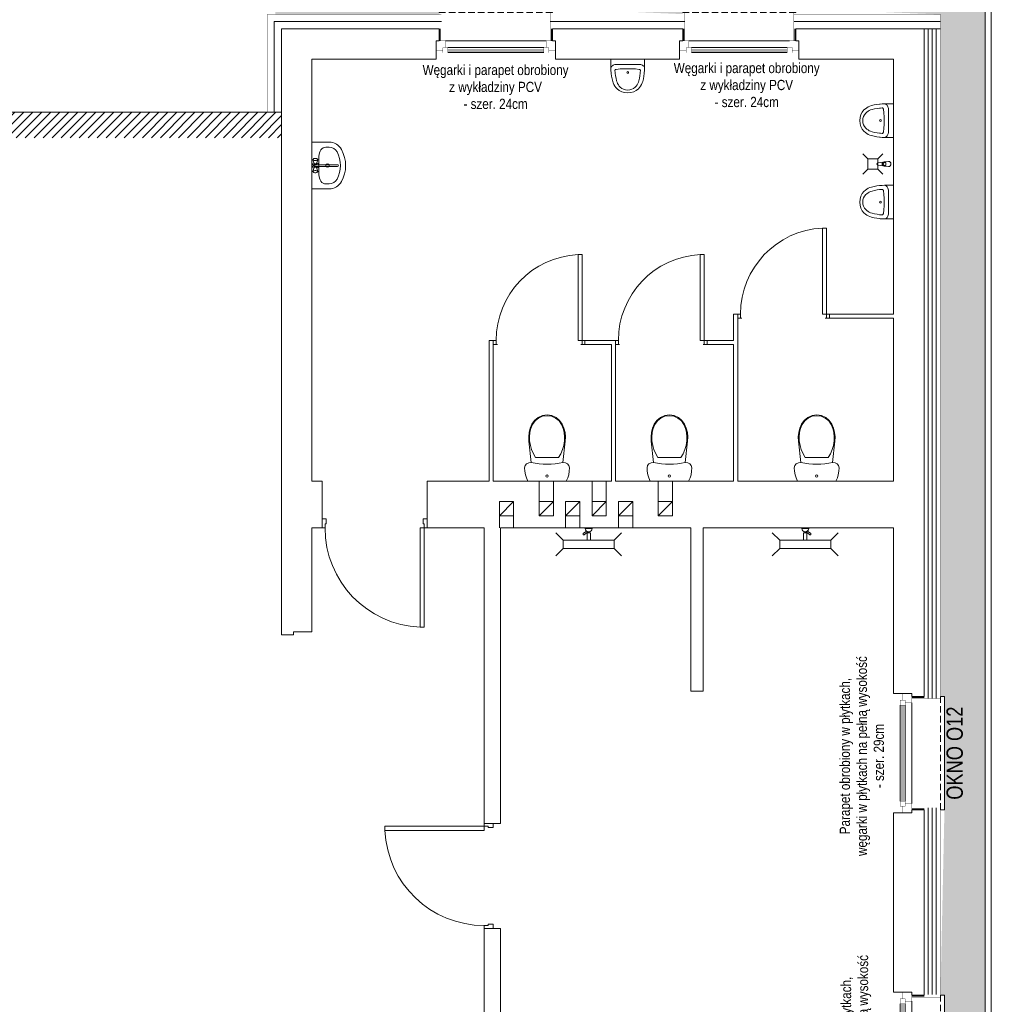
# Model space of a CAD drawing. Header units: millimetres. Extents: x 18880 to 99371, y -5529 to 27899.
# Tile 135 of 161: x 30664 to 31618, y 24040 to 25006. Entities that reach past the tile are written whole.
import ezdxf

# ---------------------------------------------------------------- set-up
doc = ezdxf.new("R2010")
doc.units = ezdxf.units.MM
doc.set_wipeout_variables(frame=1)
doc.linetypes.add('DASHED', pattern=[19.05, 12.7, -6.35])
for name, color, linetype, lineweight in [('AA_HATCH', 251, 'Continuous', 0), ('AA_IZOLACJA', 251, 'Continuous', 0), ('AA_OPIS', 2, 'Continuous', 0), ('AA_WIDOK', 254, 'Continuous', 0), ('Drzwi ArchiCAD_Nr_Pióra__1', 7, 'Continuous', 13), ('Drzwi ArchiCAD_Nr_Pióra__23', 4, 'Continuous', 20), ('Drzwi ArchiCAD_Nr_Pióra__3', 4, 'Continuous', 18), ('inwentaryzacja_wyposazenie_sanitarne_Nr_pióra__1', 7, 'Continuous', 13), ('K_SCIANY', 90, 'Continuous', 20), ('Konstrukcja - Słupy_Nr_Pióra__1', 7, 'Continuous', 13)]:
    doc.layers.add(name, color=color, linetype=linetype, lineweight=lineweight)
for name, color, linetype in [('Drzwi ArchiCAD', 7, 'Continuous'), ('inwentaryzacja_wyposazenie_sanitarne', 7, 'Continuous'), ('Konstrukcja - Słupy', 7, 'Continuous')]:
    doc.layers.add(name, color=color, linetype=linetype)
doc.styles.add('ARIAL', font='arial.ttf')
doc.styles.add('Arial Narrow', font='txt')
doc.linetypes.add('BATTING', pattern='A,0.0001,-0.1,[134,ltypeshp.shx,S=0.1,R=0,X=-0.1,Y=0],-0.2,[134,ltypeshp.shx,S=0.1,R=180,X=0.1,Y=0],-0.1', length=0.4001)
doc.linetypes.add('STYROPIAN', pattern='A,0.000141,[1,styropian.shx,S=1,R=0,X=0,Y=0],-14.102004', length=14.102145)
doc.linetypes.add('ZIGZAG', pattern='A,0.00254,-5.08,[131,ltypeshp.shx,S=5.08,R=0,X=-5.08,Y=0],-10.16,[131,ltypeshp.shx,S=5.08,R=180,X=5.08,Y=0],-5.08', length=20.32254)

# ---------------------------------------------------------------- blocks, each defined once
blk = doc.blocks.new('D1 Drzwi proste 12_38')
at = {"layer": 'Drzwi ArchiCAD_Nr_Pióra__1', "linetype": 'Continuous'}
for p, q in [((-515, 0), (-515, -90)), ((515, 0), (515, -90))]:
    blk.add_line(p, q, dxfattribs=at)
at = {"layer": 'Drzwi ArchiCAD_Nr_Pióra__23', "linetype": 'Continuous'}
for p, q in [((-487, 0), (-515, 0)), ((-515, 0), (-515, -90)), ((-487, -40), (-487, 0)), ((515, 0), (487, 0)), ((487, 0), (487, -40)), ((515, -90), (515, 0)), ((-515, -90), (-475, -90)), ((-475, -40), (-487, -40)), ((-475, -90), (-475, -40)), ((487, -40), (475, -40)), ((475, -40), (475, -90)), ((475, -90), (515, -90))]:
    blk.add_line(p, q, dxfattribs=at)
at = {"layer": 'Drzwi ArchiCAD_Nr_Pióra__3', "linetype": 'Continuous'}
for p, q in [((487, 974), (447, 974)), ((447, 974), (447, 0)), ((487, 0), (487, 974)), ((447, 0), (487, 0))]:
    blk.add_line(p, q, dxfattribs=at)
blk.add_arc((487, 0), 974, 92.35367, 180, dxfattribs=at)
blk = doc.blocks.new('D1 Drzwi proste 12_41')
at = {"layer": 'Drzwi ArchiCAD_Nr_Pióra__1', "linetype": 'Continuous'}
for p, q in [((-515, 0), (-515, -90)), ((515, 0), (515, -90))]:
    blk.add_line(p, q, dxfattribs=at)
at = {"layer": 'Drzwi ArchiCAD_Nr_Pióra__23', "linetype": 'Continuous'}
for p, q in [((-487, 0), (-515, 0)), ((-515, 0), (-515, -90)), ((-487, -40), (-487, 0)), ((515, 0), (487, 0)), ((487, 0), (487, -40)), ((515, -90), (515, 0)), ((-515, -90), (-475, -90)), ((-475, -40), (-487, -40)), ((-475, -90), (-475, -40)), ((487, -40), (475, -40)), ((475, -40), (475, -90)), ((475, -90), (515, -90))]:
    blk.add_line(p, q, dxfattribs=at)
at = {"layer": 'Drzwi ArchiCAD_Nr_Pióra__3', "linetype": 'Continuous'}
for p, q in [((487, 974), (447, 974)), ((447, 974), (447, 0)), ((487, 0), (487, 974)), ((447, 0), (487, 0))]:
    blk.add_line(p, q, dxfattribs=at)
blk.add_arc((487, 0), 974, 92.35367, 180, dxfattribs=at)
blk = doc.blocks.new('D1 Drzwi proste 12_122')
at = {"layer": 'Drzwi ArchiCAD_Nr_Pióra__1', "linetype": 'Continuous'}
for p, q in [((-450, 0), (-450, -40)), ((450, 0), (450, -40))]:
    blk.add_line(p, q, dxfattribs=at)
at = {"layer": 'Drzwi ArchiCAD_Nr_Pióra__23', "linetype": 'Continuous'}
for p, q in [((-422, 0), (-450, 0)), ((-450, 0), (-450, -40)), ((-422, -40), (-422, 0)), ((450, 0), (422, 0)), ((422, 0), (422, -40)), ((450, -40), (450, 0)), ((-450, -40), (-410, -40)), ((-410, -40), (-422, -40)), ((422, -40), (410, -40)), ((410, -40), (450, -40))]:
    blk.add_line(p, q, dxfattribs=at)
at = {"layer": 'Drzwi ArchiCAD_Nr_Pióra__3', "linetype": 'Continuous'}
for p, q in [((422, 844), (382, 844)), ((382, 844), (382, 0)), ((422, 0), (422, 844)), ((382, 0), (422, 0))]:
    blk.add_line(p, q, dxfattribs=at)
blk.add_arc((422, 0), 844, 92.71646, 180, dxfattribs=at)
blk = doc.blocks.new('Słup_60_2', base_point=(279625.1, -22245.8))
at = {"layer": 'Konstrukcja - Słupy_Nr_Pióra__1', "linetype": 'Continuous'}
blk.add_line((279695.1, -22175.8), (279555.1, -22315.8), dxfattribs=at)
at = {"layer": 'Konstrukcja - Słupy_Nr_Pióra__1', "linetype": 'Continuous', "flags": 128}
blk.add_lwpolyline([(279695.1, -22175.8), (279555.1, -22175.8), (279555.1, -22315.8), (279695.1, -22315.8)], close=True, dxfattribs=at)
blk = doc.blocks.new('Słup_61_2', base_point=(280015.1, -22245.8))
at = {"layer": 'Konstrukcja - Słupy_Nr_Pióra__1', "linetype": 'Continuous'}
blk.add_line((280085.1, -22175.8), (279945.1, -22315.8), dxfattribs=at)
at = {"layer": 'Konstrukcja - Słupy_Nr_Pióra__1', "linetype": 'Continuous', "flags": 128}
blk.add_lwpolyline([(280085.1, -22175.8), (279945.1, -22175.8), (279945.1, -22315.8), (280085.1, -22315.8)], close=True, dxfattribs=at)
blk = doc.blocks.new('Słup_62_2', base_point=(280275.1, -22245.8))
at = {"layer": 'Konstrukcja - Słupy_Nr_Pióra__1', "linetype": 'Continuous'}
blk.add_line((280345.1, -22175.8), (280205.1, -22315.8), dxfattribs=at)
at = {"layer": 'Konstrukcja - Słupy_Nr_Pióra__1', "linetype": 'Continuous', "flags": 128}
blk.add_lwpolyline([(280345.1, -22175.8), (280205.1, -22175.8), (280205.1, -22315.8), (280345.1, -22315.8)], close=True, dxfattribs=at)
blk = doc.blocks.new('Słup_63_2', base_point=(280535.1, -22245.8))
at = {"layer": 'Konstrukcja - Słupy_Nr_Pióra__1', "linetype": 'Continuous'}
blk.add_line((280605.1, -22175.8), (280465.1, -22315.8), dxfattribs=at)
at = {"layer": 'Konstrukcja - Słupy_Nr_Pióra__1', "linetype": 'Continuous', "flags": 128}
blk.add_lwpolyline([(280605.1, -22175.8), (280465.1, -22175.8), (280465.1, -22315.8), (280605.1, -22315.8)], close=True, dxfattribs=at)
blk = doc.blocks.new('Słup_64_2', base_point=(280795.1, -22245.8))
at = {"layer": 'Konstrukcja - Słupy_Nr_Pióra__1', "linetype": 'Continuous'}
blk.add_line((280865.1, -22175.8), (280725.1, -22315.8), dxfattribs=at)
at = {"layer": 'Konstrukcja - Słupy_Nr_Pióra__1', "linetype": 'Continuous', "flags": 128}
blk.add_lwpolyline([(280865.1, -22175.8), (280725.1, -22175.8), (280725.1, -22315.8), (280865.1, -22315.8)], close=True, dxfattribs=at)
blk = doc.blocks.new('Słup_65_2', base_point=(281185.1, -22245.8))
at = {"layer": 'Konstrukcja - Słupy_Nr_Pióra__1', "linetype": 'Continuous'}
blk.add_line((281255.1, -22175.8), (281115.1, -22315.8), dxfattribs=at)
at = {"layer": 'Konstrukcja - Słupy_Nr_Pióra__1', "linetype": 'Continuous', "flags": 128}
blk.add_lwpolyline([(281255.1, -22175.8), (281115.1, -22175.8), (281115.1, -22315.8), (281255.1, -22315.8)], close=True, dxfattribs=at)
blk = doc.blocks.new('Armatura- prysznic 12')
at = {"layer": 'inwentaryzacja_wyposazenie_sanitarne_Nr_pióra__1', "linetype": 'Continuous'}
for p, q in [((15.9, 120), (-15.9, 120)), ((-15.9, 120), (-15.9, 47)), ((15.9, 47), (15.9, 120)), ((-31.4, 18), (-34, 5.2)), ((-34, 5.2), (34, 5.2)), ((-24, 28.8), (-31.4, 18)), ((-24.3, 0), (-24.3, 5.2)), ((-24.3, 0), (24.3, 0)), ((-13, 36.1), (-24, 28.8)), ((-15.9, 47), (15.9, 47)), ((0, 38.6), (-13, 36.1)), ((-2.9, 38), (-2.9, 47)), ((0, 38.6), (13, 36.1)), ((2.9, 38), (2.9, 47)), ((8, 37), (44, 66.7)), ((13, 36.1), (24, 28.8)), ((22.5, 29.9), (53.6, 55.5)), ((24, 28.8), (31.4, 18)), ((24.3, 0), (24.3, 5.2)), ((31.4, 18), (34, 5.2)), ((44, 66.7), (48.3, 68.4)), ((48.3, 68.4), (52.7, 67.3)), ((52.7, 67.3), (55.7, 63.8)), ((56, 59.3), (53.6, 55.5)), ((55.7, 63.8), (56, 59.3))]:
    blk.add_line(p, q, dxfattribs=at)
blk = doc.blocks.new('Armatura- prysznic 12_2')
at = {"layer": 'inwentaryzacja_wyposazenie_sanitarne_Nr_pióra__1', "linetype": 'Continuous'}
for p, q in [((15.9, 120), (-15.9, 120)), ((-15.9, 120), (-15.9, 47)), ((15.9, 47), (15.9, 120)), ((-31.4, 18), (-34, 5.2)), ((-34, 5.2), (34, 5.2)), ((-24, 28.8), (-31.4, 18)), ((-24.3, 0), (-24.3, 5.2)), ((-24.3, 0), (24.3, 0)), ((-13, 36.1), (-24, 28.8)), ((-15.9, 47), (15.9, 47)), ((0, 38.6), (-13, 36.1)), ((-2.9, 38), (-2.9, 47)), ((0, 38.6), (13, 36.1)), ((2.9, 38), (2.9, 47)), ((8, 37), (44, 66.7)), ((13, 36.1), (24, 28.8)), ((22.5, 29.9), (53.6, 55.5)), ((24, 28.8), (31.4, 18)), ((24.3, 0), (24.3, 5.2)), ((31.4, 18), (34, 5.2)), ((44, 66.7), (48.3, 68.4)), ((48.3, 68.4), (52.7, 67.3)), ((52.7, 67.3), (55.7, 63.8)), ((56, 59.3), (53.6, 55.5)), ((55.7, 63.8), (56, 59.3))]:
    blk.add_line(p, q, dxfattribs=at)
blk = doc.blocks.new('Umywalka 01 12_13')
at = {"layer": 'inwentaryzacja_wyposazenie_sanitarne_Nr_pióra__1', "linetype": 'Continuous'}
for p, q in [((-230, 0), (-230, -168)), ((230, 0), (-230, 0)), ((230, 0), (230, -168)), ((-91.1, -67.7), (-91.1, -67.7)), ((91.1, -67.7), (-91.1, -67.7)), ((-69.1, -22.7), (-70, -29.2)), ((-70, -29.2), (-70, -36.2)), ((-70, -36.2), (-69.1, -42.7)), ((-67.6, -17.4), (-69.1, -22.7)), ((-69.1, -42.7), (-67.6, -48)), ((-65.6, -13.9), (-67.6, -17.4)), ((-67.6, -48), (-65.6, -51.5)), ((-60.4, -10.1), (-65.6, -13.9)), ((-60.4, -55.3), (-65.6, -51.5)), ((-57.6, -8.7), (-60.4, -10.1)), ((-60.4, -55.3), (-57.6, -56.7)), ((-54.8, -10.1), (-57.6, -8.7)), ((-20.1, -20.7), (-57.6, -8.7)), ((-20.1, -44.7), (-57.6, -56.7)), ((-57.6, -56.7), (-54.8, -55.3)), ((-52.3, -14.3), (-54.8, -10.1)), ((-54.8, -55.3), (-52.3, -51.1)), ((-50.5, -20.7), (-52.3, -14.3)), ((-52.3, -51.1), (-50.5, -44.7)), ((-49.5, -28.5), (-50.5, -20.7)), ((-50.5, -44.7), (-49.5, -36.9)), ((-49.5, -36.9), (-49.5, -28.5)), ((-7.9, -31.3), (-7.9, -251.6)), ((7.9, -251.6), (7.9, -31.3)), ((20.1, -20.7), (57.6, -8.7)), ((20.1, -44.7), (57.6, -56.7)), ((50.5, -20.7), (49.5, -28.5)), ((49.5, -28.5), (49.5, -36.9)), ((49.5, -36.9), (50.5, -44.7)), ((52.3, -14.3), (50.5, -20.7)), ((50.5, -44.7), (52.3, -51.1)), ((54.8, -10.1), (52.3, -14.3)), ((52.3, -51.1), (54.8, -55.3)), ((57.6, -8.7), (54.8, -10.1)), ((54.8, -55.3), (57.6, -56.7)), ((60.4, -10.1), (57.6, -8.7)), ((57.6, -56.7), (60.4, -55.3)), ((60.4, -10.1), (65.6, -13.9)), ((60.4, -55.3), (65.6, -51.5)), ((67.6, -17.4), (65.6, -13.9)), ((65.6, -51.5), (67.6, -48)), ((69.1, -22.7), (67.6, -17.4)), ((67.6, -48), (69.1, -42.7)), ((70, -29.2), (69.1, -22.7)), ((69.1, -42.7), (70, -36.2)), ((70, -36.2), (70, -29.2)), ((-180, -134.4), (-180, -168)), ((180, -134.4), (180, -168))]:
    blk.add_line(p, q, dxfattribs=at)
blk.add_circle((0, -151.9), 17.5, dxfattribs=at)
for centre, radius, start, end in [((0, -32.7), 30, 27.97653, 152.02347), ((0, -32.7), 30, 207.97653, 254.77469), ((0, -32.7), 16.8, 298.05488, 241.94512), ((0, -32.7), 8, 10, 170), ((0, -32.7), 30, 285.22531, 332.02347), ((-91.1, -168), 138.9, 180, 241.52544), ((-91.1, -168), 88.9, 180, 241.52544), ((91.1, -168), 88.9, 298.47456, 0), ((91.1, -168), 138.9, 298.47456, 0), ((0, 0), 280, 241.52544, 298.47456), ((0, -251.6), 7.88, 180, 0), ((0, 0), 330, 241.52544, 298.47456)]:
    blk.add_arc(centre, radius, start, end, dxfattribs=at)
for centre, major_axis, start_param, end_param in [((-91.1, -134.4), (88.9, 0), 1.570796, 3.141593), ((91.1, -134.4), (-88.9, 0), 3.141593, 4.712389)]:
    blk.add_ellipse(centre, major_axis=major_axis, ratio=0.750558, start_param=start_param, end_param=end_param, dxfattribs=at)
blk = doc.blocks.new('Pisuar 01 12_4')
at = {"layer": 'inwentaryzacja_wyposazenie_sanitarne_Nr_pióra__1', "linetype": 'Continuous'}
for p, q in [((0, 330.2), (0, 306.4)), ((0, 330.2), (330.2, 330.2)), ((0, 306.4), (0, 283.4)), ((330.2, 330.2), (330.2, 286.8)), ((0, 283.4), (0, 279.1)), ((0, 279.1), (0, 246)), ((0, 242.7), (1.3, 249.3)), ((0, 246), (0, 242.7)), ((0, 242.7), (0.9, 218.2)), ((0.9, 218.2), (2.3, 199.6)), ((1.3, 249.3), (4.2, 255.7)), ((2.3, 199.6), (3.1, 191)), ((4.2, 255.7), (8.5, 261.7)), ((8.5, 261.7), (14.2, 267)), ((14.2, 267), (21, 271.6)), ((21, 271.6), (28.8, 275.4)), ((28.8, 275.4), (37.3, 278.1)), ((37.3, 278.1), (46.4, 279.8)), ((39.9, 219.3), (40.2, 221.9)), ((41.3, 201.2), (39.9, 219.3)), ((40.2, 221.9), (41.4, 224.4)), ((42, 193.2), (41.3, 201.2)), ((41.4, 224.4), (43.3, 226.6)), ((43.3, 226.6), (45.9, 228.5)), ((45.9, 228.5), (49.1, 229.8)), ((46.4, 279.8), (55.7, 280.3)), ((49.1, 229.8), (52.5, 230.6)), ((52.5, 230.6), (89.8, 235.1)), ((55.7, 280.3), (274.4, 280.3)), ((89.8, 235.1), (127.4, 237.8)), ((127.4, 237.8), (138, 238)), ((138, 238), (192.1, 238)), ((192.1, 238), (202.8, 237.8)), ((202.8, 237.8), (240.4, 235.1)), ((240.4, 235.1), (277.7, 230.6)), ((274.4, 280.3), (283.8, 279.8)), ((277.7, 230.6), (281.1, 229.8)), ((281.1, 229.8), (284.3, 228.5)), ((283.8, 279.8), (292.8, 278.1)), ((284.3, 228.5), (286.9, 226.6)), ((286.9, 226.6), (288.8, 224.4)), ((288.9, 201.2), (288.2, 193.2)), ((288.8, 224.4), (290, 221.9)), ((290.3, 219.3), (288.9, 201.2)), ((290, 221.9), (290.3, 219.3)), ((292.8, 278.1), (301.4, 275.4)), ((301.4, 275.4), (309.2, 271.6)), ((309.2, 271.6), (316, 267)), ((316, 267), (321.6, 261.7)), ((321.6, 261.7), (326, 255.7)), ((326, 255.7), (328.8, 249.3)), ((327.1, 191), (327.9, 199.6)), ((327.9, 199.6), (329.3, 218.2)), ((328.8, 249.3), (330.2, 242.7)), ((329.3, 218.2), (330.1, 243.1)), ((330.2, 286.8), (330.2, 279.1)), ((330.2, 279.1), (330.2, 246)), ((330.2, 246), (330.2, 242.7)), ((3.1, 191), (6.6, 165)), ((6.6, 165), (11.5, 139.1)), ((11.5, 139.1), (17.7, 113.4)), ((17.7, 113.4), (22.8, 97.7)), ((22.8, 97.7), (29.7, 82.5)), ((45.4, 168.2), (42, 193.2)), ((50.1, 143.4), (45.4, 168.2)), ((56, 119), (50.1, 143.4)), ((60.4, 105.3), (56, 119)), ((66.3, 92.2), (60.4, 105.3)), ((269.8, 105.3), (263.9, 92.2)), ((274.2, 119), (269.8, 105.3)), ((280.1, 143.4), (274.2, 119)), ((284.8, 168.2), (280.1, 143.4)), ((288.2, 193.2), (284.8, 168.2)), ((300.5, 82.5), (307.4, 97.7)), ((307.4, 97.7), (312.5, 113.4)), ((312.5, 113.4), (318.7, 139.1)), ((318.7, 139.1), (323.6, 165)), ((323.6, 165), (327.1, 191)), ((29.7, 82.5), (38.3, 67.7)), ((38.3, 67.7), (48.5, 53.5)), ((48.5, 53.5), (60.3, 40)), ((60.3, 40), (80.8, 23.3)), ((73.7, 79.6), (66.3, 92.2)), ((82.4, 67.4), (73.7, 79.6)), ((80.8, 23.3), (106, 10.6)), ((91.7, 56.8), (82.4, 67.4)), ((107, 44.3), (91.7, 56.8)), ((106, 10.6), (134.7, 2.7)), ((124.5, 35.6), (107, 44.3)), ((144.2, 30.1), (124.5, 35.6)), ((134.7, 2.7), (165.1, 0)), ((165.1, 28.3), (144.2, 30.1)), ((186, 30.1), (165.1, 28.3)), ((165.1, 0), (195.5, 2.7)), ((205.7, 35.6), (186, 30.1)), ((195.5, 2.7), (224.2, 10.6)), ((223.2, 44.3), (205.7, 35.6)), ((238.5, 56.8), (223.2, 44.3)), ((224.2, 10.6), (249.4, 23.3)), ((247.8, 67.4), (238.5, 56.8)), ((256.5, 79.6), (247.8, 67.4)), ((249.4, 23.3), (269.9, 40)), ((263.9, 92.2), (256.5, 79.6)), ((269.9, 40), (281.7, 53.5)), ((281.7, 53.5), (291.9, 67.7)), ((291.9, 67.7), (300.5, 82.5))]:
    blk.add_line(p, q, dxfattribs=at)
blk.add_ellipse((165.5, 201), major_axis=(9.27, 0), ratio=0.93164, dxfattribs=at)
blk = doc.blocks.new('Pisuar 01 12_5')
at = {"layer": 'inwentaryzacja_wyposazenie_sanitarne_Nr_pióra__1', "linetype": 'Continuous'}
for p, q in [((0, 330.2), (0, 306.4)), ((0, 330.2), (330.2, 330.2)), ((0, 306.4), (0, 283.4)), ((330.2, 330.2), (330.2, 286.8)), ((0, 283.4), (0, 279.1)), ((0, 279.1), (0, 246)), ((0, 242.7), (1.3, 249.3)), ((0, 246), (0, 242.7)), ((0, 242.7), (0.9, 218.2)), ((0.9, 218.2), (2.3, 199.6)), ((1.3, 249.3), (4.2, 255.7)), ((2.3, 199.6), (3.1, 191)), ((4.2, 255.7), (8.5, 261.7)), ((8.5, 261.7), (14.2, 267)), ((14.2, 267), (21, 271.6)), ((21, 271.6), (28.8, 275.4)), ((28.8, 275.4), (37.3, 278.1)), ((37.3, 278.1), (46.4, 279.8)), ((39.9, 219.3), (40.2, 221.9)), ((41.3, 201.2), (39.9, 219.3)), ((40.2, 221.9), (41.4, 224.4)), ((42, 193.2), (41.3, 201.2)), ((41.4, 224.4), (43.3, 226.6)), ((43.3, 226.6), (45.9, 228.5)), ((45.9, 228.5), (49.1, 229.8)), ((46.4, 279.8), (55.7, 280.3)), ((49.1, 229.8), (52.5, 230.6)), ((52.5, 230.6), (89.8, 235.1)), ((55.7, 280.3), (274.4, 280.3)), ((89.8, 235.1), (127.4, 237.8)), ((127.4, 237.8), (138, 238)), ((138, 238), (192.1, 238)), ((192.1, 238), (202.8, 237.8)), ((202.8, 237.8), (240.4, 235.1)), ((240.4, 235.1), (277.7, 230.6)), ((274.4, 280.3), (283.8, 279.8)), ((277.7, 230.6), (281.1, 229.8)), ((281.1, 229.8), (284.3, 228.5)), ((283.8, 279.8), (292.8, 278.1)), ((284.3, 228.5), (286.9, 226.6)), ((286.9, 226.6), (288.8, 224.4)), ((288.9, 201.2), (288.2, 193.2)), ((288.8, 224.4), (290, 221.9)), ((290.3, 219.3), (288.9, 201.2)), ((290, 221.9), (290.3, 219.3)), ((292.8, 278.1), (301.4, 275.4)), ((301.4, 275.4), (309.2, 271.6)), ((309.2, 271.6), (316, 267)), ((316, 267), (321.6, 261.7)), ((321.6, 261.7), (326, 255.7)), ((326, 255.7), (328.8, 249.3)), ((327.1, 191), (327.9, 199.6)), ((327.9, 199.6), (329.3, 218.2)), ((328.8, 249.3), (330.2, 242.7)), ((329.3, 218.2), (330.1, 243.1)), ((330.2, 286.8), (330.2, 279.1)), ((330.2, 279.1), (330.2, 246)), ((330.2, 246), (330.2, 242.7)), ((3.1, 191), (6.6, 165)), ((6.6, 165), (11.5, 139.1)), ((11.5, 139.1), (17.7, 113.4)), ((17.7, 113.4), (22.8, 97.7)), ((22.8, 97.7), (29.7, 82.5)), ((45.4, 168.2), (42, 193.2)), ((50.1, 143.4), (45.4, 168.2)), ((56, 119), (50.1, 143.4)), ((60.4, 105.3), (56, 119)), ((66.3, 92.2), (60.4, 105.3)), ((269.8, 105.3), (263.9, 92.2)), ((274.2, 119), (269.8, 105.3)), ((280.1, 143.4), (274.2, 119)), ((284.8, 168.2), (280.1, 143.4)), ((288.2, 193.2), (284.8, 168.2)), ((300.5, 82.5), (307.4, 97.7)), ((307.4, 97.7), (312.5, 113.4)), ((312.5, 113.4), (318.7, 139.1)), ((318.7, 139.1), (323.6, 165)), ((323.6, 165), (327.1, 191)), ((29.7, 82.5), (38.3, 67.7)), ((38.3, 67.7), (48.5, 53.5)), ((48.5, 53.5), (60.3, 40)), ((60.3, 40), (80.8, 23.3)), ((73.7, 79.6), (66.3, 92.2)), ((82.4, 67.4), (73.7, 79.6)), ((80.8, 23.3), (106, 10.6)), ((91.7, 56.8), (82.4, 67.4)), ((107, 44.3), (91.7, 56.8)), ((106, 10.6), (134.7, 2.7)), ((124.5, 35.6), (107, 44.3)), ((144.2, 30.1), (124.5, 35.6)), ((134.7, 2.7), (165.1, 0)), ((165.1, 28.3), (144.2, 30.1)), ((186, 30.1), (165.1, 28.3)), ((165.1, 0), (195.5, 2.7)), ((205.7, 35.6), (186, 30.1)), ((195.5, 2.7), (224.2, 10.6)), ((223.2, 44.3), (205.7, 35.6)), ((238.5, 56.8), (223.2, 44.3)), ((224.2, 10.6), (249.4, 23.3)), ((247.8, 67.4), (238.5, 56.8)), ((256.5, 79.6), (247.8, 67.4)), ((249.4, 23.3), (269.9, 40)), ((263.9, 92.2), (256.5, 79.6)), ((269.9, 40), (281.7, 53.5)), ((281.7, 53.5), (291.9, 67.7)), ((291.9, 67.7), (300.5, 82.5))]:
    blk.add_line(p, q, dxfattribs=at)
blk.add_ellipse((165.5, 201), major_axis=(9.27, 0), ratio=0.93164, dxfattribs=at)
blk = doc.blocks.new('WC DP 12_6')
at = {"layer": 'inwentaryzacja_wyposazenie_sanitarne_Nr_pióra__1', "linetype": 'Continuous'}
for p, q in [((7.9, 587.1), (2, 554)), ((17.6, 619.2), (7.9, 587.1)), ((31.1, 650), (17.6, 619.2)), ((408.9, 650), (31.1, 650)), ((422.4, 619.2), (408.9, 650)), ((432.1, 587.1), (422.4, 619.2)), ((438, 554), (432.1, 587.1)), ((2, 554), (0, 520.5)), ((0, 520.5), (5.1, 497.8)), ((5.1, 497.8), (19.5, 479.5)), ((420.5, 479.5), (434.9, 497.8)), ((434.9, 497.8), (440, 520.5)), ((440, 520.5), (438, 554)), ((19.5, 479.5), (40.4, 469.1)), ((40.4, 469.1), (63.7, 468.6)), ((63.7, 468.6), (41, 257)), ((107.5, 419.3), (85.7, 381.4)), ((332.5, 419.3), (107.5, 419.3)), ((354.3, 381.4), (332.5, 419.3)), ((376.3, 468.6), (399.6, 469.1)), ((399, 257), (376.3, 468.6)), ((399.6, 469.1), (420.5, 479.5)), ((56.2, 299.2), (49, 256.1)), ((68.5, 341.2), (56.2, 299.2)), ((85.7, 381.4), (68.5, 341.2)), ((371.5, 341.2), (354.3, 381.4)), ((383.8, 299.2), (371.5, 341.2)), ((391, 256.1), (383.8, 299.2)), ((41, 257), (39.4, 214.7)), ((39.4, 214.7), (43.9, 172.6)), ((49, 256.1), (47.5, 215)), ((47.5, 215), (51.9, 174)), ((388.1, 174), (392.5, 215)), ((392.5, 215), (391, 256.1)), ((396.1, 172.6), (400.6, 214.7)), ((400.6, 214.7), (399, 257)), ((43.9, 172.6), (54.3, 131.6)), ((51.9, 174), (62, 134.1)), ((54.3, 131.6), (70.5, 92.4)), ((62, 134.1), (77.7, 96)), ((362.3, 96), (378, 134.1)), ((369.5, 92.4), (385.7, 131.6)), ((378, 134.1), (388.1, 174)), ((385.7, 131.6), (396.1, 172.6)), ((70.5, 92.4), (96.5, 54.4)), ((77.7, 96), (102.5, 59.8)), ((96.5, 54.4), (132, 25)), ((102.5, 59.8), (136.3, 31.8)), ((132, 25), (174.3, 6.4)), ((136.3, 31.8), (176.5, 14.1)), ((174.3, 6.4), (220, 0)), ((176.5, 14.1), (220, 8)), ((220, 8), (263.5, 14.1)), ((220, 0), (265.7, 6.4)), ((263.5, 14.1), (303.7, 31.8)), ((265.7, 6.4), (308, 25)), ((303.7, 31.8), (337.5, 59.8)), ((308, 25), (343.5, 54.4)), ((337.5, 59.8), (362.3, 96)), ((343.5, 54.4), (369.5, 92.4))]:
    blk.add_line(p, q, dxfattribs=at)
blk.add_ellipse((220, 600.3), major_axis=(12.2, 0), ratio=0.9963, dxfattribs=at)
blk.add_ellipse((220, -297.8), major_axis=(785, 0), ratio=0.9963, start_param=1.370375, end_param=1.771221, dxfattribs=at)
blk = doc.blocks.new('Kran 12_2')
at = {"layer": 'inwentaryzacja_wyposazenie_sanitarne_Nr_pióra__1', "linetype": 'Continuous'}
for p, q in [((-21, -42), (-25, 0)), ((21, -42), (25, 0)), ((-17.7, -51.5), (-11.1, -104.4)), ((-13.6, -39.8), (-13.6, -24.9)), ((-13.6, -24.9), (13.6, -24.9)), ((11.1, -104.4), (17.7, -51.5)), ((13.6, -24.9), (13.6, -39.8))]:
    blk.add_line(p, q, dxfattribs=at)
for centre, radius, start, end in [((0, 0), 25, 0, 180), ((0, -40.1), 21.1, 185.16961, 354.83039), ((0, -39.8), 13.6, 180, 0), ((0, -103), 11.2, 187.13892, 352.86108)]:
    blk.add_arc(centre, radius, start, end, dxfattribs=at)
blk = doc.blocks.new('okno cc')
at = {"layer": 'AA_IZOLACJA', "linetype": 'STYROPIAN', "ltscale": 0.2}
for points in [[(12, 113), (0, 113)], [(12, 4), (0, 4)]]:
    blk.add_lwpolyline(points, dxfattribs=at)
at = {"layer": 'AA_WIDOK', "color": 4, "const_width": 0.3}
for points in [[(-9, 117), (0, 117)], [(0, 0), (-9, 0)]]:
    blk.add_lwpolyline(points, dxfattribs=at)
at = {"layer": 'AA_WIDOK', "linetype": 'DASHED', "ltscale": 0.5}
blk.add_lwpolyline([(28, 3), (28, 114)], dxfattribs=at)
at = {"layer": 'AA_WIDOK', "color": 4}
blk.add_lwpolyline([(28, 3), (32, 3), (32, 114), (28, 114)], dxfattribs=at)
at = {"color": 4}
blk.add_wipeout([(-11.5, 105.5), (-6.5, 105.5), (-6.5, 108), (0, 108), (0, 9), (-6.5, 9), (-6.5, 11.5), (-11.5, 11.5)], dxfattribs=at).dxf.layer = 'AA_WIDOK'
at = {"layer": 'AA_WIDOK', "color": 4, "const_width": 0.3}
for points in [[(-9, 110.5), (-9, 117)], [(0, 117), (0, 108)], [(-11.5, 105.5), (-11.5, 110.5)], [(-11.5, 110.5), (-6.5, 110.5)], [(-6.5, 110.5), (-9, 110.5)], [(-6.5, 108), (-6.5, 110.5)], [(-6.5, 110.5), (-6.5, 105.5)], [(0, 108), (-6.5, 108)], [(-6.5, 105.5), (-11.5, 105.5)], [(-10, 11.5), (-10, 105.5)], [(-9, 11.5), (-9, 105.5)], [(-8, 11.5), (-8, 105.5)], [(-11.5, 6.5), (-11.5, 11.5)], [(-11.5, 11.5), (-6.5, 11.5)], [(-6.5, 11.5), (-6.5, 6.5)], [(-6.5, 6.5), (-11.5, 6.5)], [(-9, 0), (-9, 6.5)], [(-9, 6.5), (-6.5, 6.5)], [(-6.5, 6.5), (-6.5, 9)], [(-6.5, 9), (0, 9)], [(0, 9), (0, 0)]]:
    blk.add_lwpolyline(points, dxfattribs=at)
at = {"layer": 'AA_WIDOK', "const_width": 0.3}
for points in [[(28, 112), (0, 112)], [(28, 5), (0, 5)]]:
    blk.add_lwpolyline(points, dxfattribs=at)
at = {"layer": 'AA_WIDOK', "color": 4}
for points in [[(0, 108), (0, 9)], [(-11.5, 11.5), (-11.5, 105.5)], [(-11.5, 11.5), (-11.5, 105.5)], [(-6.5, 11.5), (-6.5, 105.5)]]:
    blk.add_lwpolyline(points, dxfattribs=at)

msp = doc.modelspace()

# ---------------------------------------------------------------- hatches: boundary and pattern name
at = {"ltscale": 50}
h = msp.add_hatch(dxfattribs=at)
h.set_pattern_fill('ANSI31', color=10, scale=50)
h.set_pattern_definition([(45, (-153383.43, 74659.9505), (-4.41941738, 4.41941738), [])])
h.paths.add_polyline_path([(30501.51574, 25964.87583), (26533.51574, 25964.87583), (26533.51574, 25330.87583), (26673.51574, 25330.87583), (26673.51574, 24977.37583), (26050.51574, 24977.37583), (26050.51574, 24721.37583), (26050.51574, 24605.37583), (26050.51574, 24349.37583), (26323.01574, 24349.37583), (26323.01574, 24374.37583), (26075.51574, 24374.37583), (26075.51574, 24605.37583), (26075.51574, 24721.37583), (26075.51574, 24952.37583), (26698.51574, 24952.37583), (26698.51574, 25355.87583), (26558.51574, 25355.87583), (26558.51574, 25939.87583), (30476.51574, 25939.87583), (30476.51574, 25369.87583), (30596.51574, 25369.87583), (30596.51574, 24890.37583), (30921.01574, 24890.37583), (30921.01574, 24915.37583), (30621.51574, 24915.37583), (30621.51574, 25394.87583), (30501.51574, 25394.87583)])
h.paths.add_polyline_path([(30621.01574, 24609.37583), (27549.51574, 24609.37583), (27549.51574, 24374.37583), (27298.01574, 24374.37583), (27298.01574, 24349.37583), (27574.51574, 24349.37583), (27574.51574, 24584.37583), (30596.01574, 24584.37583), (30596.01574, 23784.37583), (30621.01574, 23784.37583)])
at = {"layer": 'AA_HATCH'}
h = msp.add_hatch(dxfattribs=at)
h.set_pattern_fill('AR-CONC', color=256, scale=0.1)
h.paths.add_polyline_path([(31612.01574, 25055.37583), (30915.01574, 25055.37583), (30915.01574, 25011.37583), (31076.01574, 25011.37583), (31076.01574, 25017.37583), (31187.01574, 25017.37583), (31315.01574, 25011.68694), (31315.01574, 25017.37583), (31426.01574, 25017.37583), (31568.01574, 25011.37583), (31568.01574, 24341.87583), (31572.01574, 24341.87583), (31572.01574, 24230.87583), (31568.05922, 24048.87583), (31572.01574, 24048.87583), (31572.01574, 23937.87583), (31568.03976, 23606.87583), (31572.01574, 23606.87583), (31572.01574, 23495.87583), (31568.05476, 23292.87583), (31572.01574, 23292.87583), (31572.01574, 23181.87583), (31568.11271, 23101.37583), (31572.01574, 23101.37583), (31572.01574, 22928.37583), (31568.05411, 22721.87583), (31572.01574, 22721.87583), (31572.01574, 22610.87583), (31568.05655, 22416.87583), (31572.01574, 22416.87583), (31572.01574, 22305.87583), (31568.03272, 21836.87583), (31570.01574, 21836.87583), (31570.01574, 21692.87583), (31568.0301, 21416.37583), (31572.01574, 21416.37583), (31572.01574, 21305.37583), (31568.05773, 21116.87583), (31570.01574, 21116.87583), (31570.01574, 20972.87583), (31568.02469, 20527.87583), (31570.01574, 20527.87583), (31570.01574, 20383.87583), (31568.03516, 20179.87583), (31572.01574, 20179.87583), (31572.01574, 20068.87583), (31569.98271, 19924.02241), (31612.01574, 19924.02241)])

# ---------------------------------------------------------------- linework, layer by layer
at = {"layer": 'AA_IZOLACJA', "linetype": 'BATTING', "ltscale": 16}
for points in [[(31078.01574, 25004.37583), (30914.01574, 25004.37583), (30914.01574, 24915.37583)], [(31317.01574, 25004.37583), (31185.01574, 25004.37583)], [(31568.01574, 25004.37583), (31424.01574, 25004.37583)]]:
    msp.add_lwpolyline(points, dxfattribs=at)
at = {"layer": 'AA_IZOLACJA'}
msp.add_lwpolyline([(31552.01574, 24997.37583), (31568.01574, 24997.37583)], dxfattribs=at)
at = {"layer": 'AA_IZOLACJA', "linetype": 'STYROPIAN', "ltscale": 0.8}
for points in [[(31564.01574, 24339.87583), (31564.01574, 24997.37583)], [(31564.01574, 24049.37583), (31564.01574, 24232.87583)]]:
    msp.add_lwpolyline(points, dxfattribs=at)
at = {"layer": 'AA_WIDOK', "const_width": 0.3}
for points in [[(31078.01574, 25011.37583), (30907.01574, 25011.37583), (30907.01574, 24915.37583)], [(31568.01574, 24339.87583), (31568.01574, 25011.37583), (31424.01574, 25011.37583)], [(31568.01574, 24046.87583), (31568.01574, 24232.87583)]]:
    msp.add_lwpolyline(points, dxfattribs=at)
at = {"layer": 'K_SCIANY', "color": 10, "const_width": 1}
msp.add_lwpolyline([(30921.01574, 24915.37583), (30621.51574, 24915.37583), (30621.51574, 25394.87583), (30501.51574, 25394.87583), (30501.51574, 25964.87583), (26533.51574, 25964.87583), (26533.51574, 25330.87583), (26673.51574, 25330.87583), (26673.51574, 24977.37583), (26050.51574, 24977.37583), (26050.51574, 24721.37583), (26050.51574, 24721.37583), (26050.51574, 24605.37583), (26050.51574, 24605.37583), (26050.51574, 24349.37583), (26323.01574, 24349.37583)], dxfattribs=at)
at = {"layer": 'K_SCIANY'}
for points in [[(30951.01574, 24614.93897), (30951.01574, 24967.37583), (31073.01574, 24967.37583), (31073.01574, 24976.37583), (31073.01574, 24985.37583), (31076.01574, 24985.37583), (31076.01574, 24997.37583), (30921.01574, 24997.37583), (30921.01574, 24614.93897)], [(31335.01574, 24507.37583), (31522.01574, 24507.37583), (31522.01574, 24344.87583), (31531.01574, 24344.87583), (31540.01574, 24344.87583), (31540.01574, 24341.87583), (31552.01574, 24341.87583), (31552.01574, 24997.37583), (31426.01574, 24997.37583), (31426.01574, 24985.37583), (31429.01574, 24985.37583), (31429.01574, 24976.37583), (31429.01574, 24967.37583), (31522.01574, 24967.37583), (31522.01574, 24717.37583), (31459.01574, 24717.37583)], [(31496.67847, 24869.61671), (31491.82624, 24874.46894)], [(31506.67847, 24869.61671), (31511.53069, 24874.46894)], [(31496.67847, 24869.61671), (31496.67847, 24859.61671)], [(31496.67847, 24869.61671), (31506.67847, 24869.61671)], [(31506.67847, 24859.61671), (31506.67847, 24869.61671)], [(31496.67847, 24859.61671), (31491.82624, 24854.76449)], [(31496.67847, 24859.61671), (31506.67847, 24859.61671)], [(31506.67847, 24859.61671), (31511.53069, 24854.76449)], [(31365.01574, 24717.37583), (31365.01574, 24691.37583)], [(31369.01574, 24717.37583), (31365.01574, 24717.37583)], [(31369.01574, 24717.37583), (31369.01574, 24713.37583)], [(31369.01574, 24553.37583), (31369.01574, 24713.37583)], [(31459.01574, 24717.37583), (31459.01574, 24713.37583)], [(31459.01574, 24713.37583), (31522.01574, 24713.37583)], [(31522.01574, 24713.37583), (31522.01574, 24553.37583)], [(31129.01574, 24691.37583), (31125.01574, 24691.37583)], [(31125.01574, 24691.37583), (31125.01574, 24553.37583)], [(31129.01574, 24691.37583), (31129.01574, 24687.37583)], [(31219.01574, 24691.37583), (31219.01574, 24687.37583)], [(31249.01574, 24691.37583), (31219.01574, 24691.37583)], [(31249.01574, 24691.37583), (31249.01574, 24687.37583)], [(31339.01574, 24691.37583), (31339.01574, 24687.37583)], [(31365.01574, 24691.37583), (31339.01574, 24691.37583)], [(31129.01574, 24553.37583), (31129.01574, 24687.37583)], [(31219.01574, 24687.37583), (31245.01574, 24687.37583)], [(31245.01574, 24687.37583), (31245.01574, 24553.37583)], [(31249.01574, 24553.37583), (31249.01574, 24687.37583)], [(31339.01574, 24687.37583), (31365.01574, 24687.37583)], [(31365.01574, 24687.37583), (31365.01574, 24553.37583)], [(30921.01574, 24614.93897), (30921.01574, 24402.37583), (30933.01574, 24402.37583), (30933.01574, 24405.37583), (30942.01574, 24405.37583), (30951.01574, 24405.37583), (30951.01574, 24507.37583), (30961.01574, 24507.37583), (30961.01574, 24516.37583), (30961.01574, 24553.37583), (30951.01574, 24553.37583), (30951.01574, 24614.93897)], [(31064.01574, 24516.37583), (31064.01574, 24553.37583)], [(31125.01574, 24553.37583), (31064.01574, 24553.37583)], [(31245.01574, 24553.37583), (31129.01574, 24553.37583)], [(31174.01574, 24533.37583), (31174.01574, 24553.37583)], [(31188.01574, 24533.37583), (31188.01574, 24553.37583)], [(31226.01574, 24533.37583), (31226.01574, 24553.37583)], [(31240.01574, 24533.37583), (31240.01574, 24553.37583)], [(31365.01574, 24553.37583), (31249.01574, 24553.37583)], [(31291.01574, 24533.37583), (31291.01574, 24553.37583)], [(31305.01574, 24533.37583), (31305.01574, 24553.37583)], [(31522.01574, 24553.37583), (31369.01574, 24553.37583)], [(31135.01574, 24519.37583), (31135.01574, 24507.37583)], [(31149.01574, 24519.37583), (31149.01574, 24507.37583)], [(31200.01574, 24519.37583), (31200.01574, 24507.37583)], [(31214.01574, 24519.37583), (31214.01574, 24507.37583)], [(31252.01574, 24519.37583), (31252.01574, 24507.37583)], [(31266.01574, 24519.37583), (31266.01574, 24507.37583)], [(31064.01574, 24507.37583), (31064.01574, 24516.37583)], [(31064.01574, 24507.37583), (31120.01574, 24507.37583)], [(31120.01574, 24507.37583), (31120.01574, 24217.37583)], [(31136.01574, 24217.37583), (31136.01574, 24507.37583)], [(31136.01574, 24507.37583), (31323.01574, 24507.37583)], [(31323.01574, 24507.37583), (31323.01574, 24347.37583)], [(31335.01574, 24347.37583), (31335.01574, 24507.37583)], [(31197.73529, 24495.37583), (31190.43541, 24502.6757)], [(31247.73529, 24495.37583), (31255.03516, 24502.6757)], [(31410.29619, 24495.37583), (31402.99632, 24502.6757)], [(31460.29619, 24495.37583), (31467.59606, 24502.6757)], [(31197.73529, 24495.37583), (31247.73529, 24495.37583)], [(31197.73529, 24495.37583), (31197.73529, 24487.37583)], [(31247.73529, 24495.37583), (31247.73529, 24487.37583)], [(31410.29619, 24495.37583), (31460.29619, 24495.37583)], [(31410.29619, 24495.37583), (31410.29619, 24487.37583)], [(31460.29619, 24495.37583), (31460.29619, 24487.37583)], [(31197.73529, 24487.37583), (31190.43541, 24480.07595)], [(31247.73529, 24487.37583), (31197.73529, 24487.37583)], [(31247.73529, 24487.37583), (31255.03516, 24480.07595)], [(31410.29619, 24487.37583), (31402.99632, 24480.07595)], [(31460.29619, 24487.37583), (31410.29619, 24487.37583)], [(31460.29619, 24487.37583), (31467.59606, 24480.07595)], [(31323.01574, 24347.37583), (31335.01574, 24347.37583)], [(31120.01574, 24217.37583), (31129.01574, 24217.37583)], [(31129.01574, 24217.37583), (31136.01574, 24217.37583)], [(31120.01574, 24114.37583), (31129.01574, 24114.37583)], [(31120.01574, 24114.37583), (31120.01574, 23652.37583)], [(31129.01574, 24114.37583), (31136.01574, 24114.37583)], [(31136.01574, 23815.37583), (31136.01574, 24114.37583)]]:
    msp.add_lwpolyline(points, dxfattribs=at)
for points in [[(31312.01574, 24967.37583), (31312.01574, 24976.37583), (31312.01574, 24985.37583), (31315.01574, 24985.37583), (31315.01574, 24997.37583), (31187.01574, 24997.37583), (31187.01574, 24985.37583), (31190.01574, 24985.37583), (31190.01574, 24976.37583), (31190.01574, 24967.37583)], [(31522.01574, 24051.87583), (31531.01574, 24051.87583), (31540.01574, 24051.87583), (31540.01574, 24048.87583), (31552.01574, 24048.87583), (31552.01574, 24230.87583), (31540.01574, 24230.87583), (31540.01574, 24227.87583), (31531.01574, 24227.87583), (31522.01574, 24227.87583)]]:
    msp.add_lwpolyline(points, close=True, dxfattribs=at)

# ---------------------------------------------------------------- block references
at = {"layer": 'Drzwi ArchiCAD', "linetype": 'Continuous', "xscale": 0.1, "yscale": 0.1, "zscale": 0.1}
for p in [(31414.01574, 24717.37583), (31174.01574, 24691.37583), (31294.01574, 24691.37583)]:
    msp.add_blockref('D1 Drzwi proste 12_122', p, dxfattribs=at)
at = {"layer": 'Drzwi ArchiCAD', "linetype": 'Continuous', "yscale": 0.1, "zscale": 0.1}
for name, p, xscale, rotation in [('D1 Drzwi proste 12_41', (31012.51574, 24507.37583), -0.1, 180), ('D1 Drzwi proste 12_38', (31120.01574, 24165.87583), 0.1, 90)]:
    msp.add_blockref(name, p, dxfattribs=dict(at, xscale=xscale, rotation=rotation))
at = {"layer": 'inwentaryzacja_wyposazenie_sanitarne', "linetype": 'Continuous', "xscale": -0.1, "yscale": 0.1, "zscale": 0.1}
msp.add_blockref('Pisuar 01 12_4', (31277.52659, 24934.35583), dxfattribs=at)
at = {"layer": 'inwentaryzacja_wyposazenie_sanitarne', "linetype": 'Continuous', "yscale": 0.1, "zscale": 0.1}
for name, p, xscale, rotation in [('Pisuar 01 12_5', (31488.99574, 24890.67488), -0.1, 270), ('Umywalka 01 12_13', (30951.01574, 24863.09114), 0.1, 90), ('Kran 12_2', (31516.94895, 24864.61671), -0.1, 270), ('Pisuar 01 12_5', (31488.99574, 24810.67488), -0.1, 270), ('WC DP 12_6', (31159.82686, 24618.37583), -0.1, 180), ('WC DP 12_6', (31279.94652, 24618.37583), -0.1, 180), ('WC DP 12_6', (31424.58997, 24618.37583), -0.1, 180), ('Armatura- prysznic 12', (31222.73529, 24507.37583), 0.1, 180), ('Armatura- prysznic 12_2', (31435.29619, 24507.37583), -0.1, 180)]:
    msp.add_blockref(name, p, dxfattribs=dict(at, xscale=xscale, rotation=rotation))
at = {"layer": 'Konstrukcja - Słupy', "xscale": 0.1, "yscale": 0.1, "zscale": 0.1}
for name, p in [('Słup_60_2', (31142.01574, 24526.37583)), ('Słup_61_2', (31181.01574, 24526.37583)), ('Słup_62_2', (31207.01574, 24526.37583)), ('Słup_63_2', (31233.01574, 24526.37583)), ('Słup_64_2', (31259.01574, 24526.37583)), ('Słup_65_2', (31298.01574, 24526.37583))]:
    msp.add_blockref(name, p, dxfattribs=at)

# ---------------------------------------------------------------- texts
at = {"layer": 'AA_OPIS', "char_height": 10, "width": 299.9998938, "attachment_point": 1, "style": 'Arial Narrow'}
for insert in [(30981.25767, 24961.9321), (31227.83723, 24963.82032)]:
    msp.add_mtext('\\pxqc;{\\fArial Narrow|b0|i0|c238|p34;\\C30;\\c2005496;Węgarki i parapet obrobiony \\Pz wykładziny PCV\\P- szer. 24cm}', dxfattribs=dict(at, insert=insert))
at = {"layer": 'AA_OPIS', "char_height": 10, "width": 299.9998938, "attachment_point": 1, "rotation": 90, "style": 'Arial Narrow'}
for insert in [(31469.19183, 24133.52194), (31470.36906, 23840.19215)]:
    msp.add_mtext('\\pxqc;{\\fArial Narrow|b0|i0|c238|p34;\\C217;\\c9381779;Parapet obrobiony w płytkach,\\Pwęgarki w płytkach na pełną wysokość\\P- szer. 29cm}', dxfattribs=dict(at, insert=insert))

# ---------------------------------------------------------------- next in the draw order: block references
at = {"rotation": 90}
for p in [(31190.01574, 24985.37583), (31429.01574, 24985.37583)]:
    msp.add_blockref('okno cc', p, dxfattribs=at)
for p in [(31540.01574, 24227.87583), (31540.01574, 23934.87583)]:
    msp.add_blockref('okno cc', p)

# ---------------------------------------------------------------- next in the draw order: linework, layer by layer
at = {"layer": 'AA_HATCH'}
for points in [[(29690.01574, 15339.37583), (31618.01574, 15339.37583), (31618.01574, 25061.37583), (30915.01574, 25061.37583)], [(29690.01574, 15345.37583), (31612.01574, 15345.37583), (31612.01574, 25055.37583), (30915.01574, 25055.37583)]]:
    msp.add_lwpolyline(points, dxfattribs=at)
at = {"layer": 'AA_IZOLACJA', "linetype": 'ZIGZAG', "ltscale": 0.8}
for points in [[(31556.01574, 24339.87583), (31556.01574, 24997.37583)], [(31556.01574, 24049.37583), (31556.01574, 24232.87583)]]:
    msp.add_lwpolyline(points, dxfattribs=at)
at = {"layer": 'AA_IZOLACJA'}
for points in [[(31560.01574, 24997.37583), (31560.01574, 24339.87583)], [(31560.01574, 24232.87583), (31560.01574, 24049.37583)]]:
    msp.add_lwpolyline(points, dxfattribs=at)

# ---------------------------------------------------------------- next in the draw order: texts
at = {"layer": 'AA_OPIS', "insert": (31574.01574, 24286.37583), "char_height": 16, "width": 300, "attachment_point": 2, "rotation": 90, "style": 'ARIAL'}
msp.add_mtext('{\\W0.8;OKNO O12}', dxfattribs=at)

doc.saveas('drawing.dxf')
